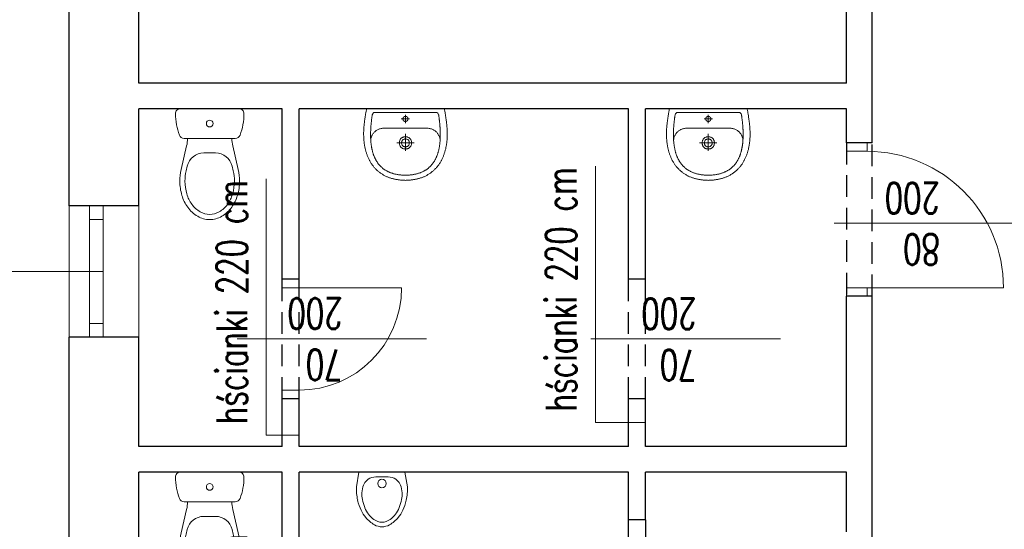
# Model space of a CAD drawing. Header units: millimetres. Extents: x -2948 to 78628, y 64669 to 215420.
# Tile 11 of 256: x 47904 to 48481, y 73534 to 73833. Entities that reach past the tile are written whole.
import ezdxf

# ---------------------------------------------------------------- set-up
doc = ezdxf.new("R2010")
doc.units = ezdxf.units.MM
doc.linetypes.add('HIDDEN', pattern=[9.525, 6.35, -3.175])
for name, color, linetype, lineweight in [('1_OPIS_OKNA', 60, 'Continuous', 13), ('OPIS', 2, 'Continuous', 13), ('POMOC', 1, 'Continuous', 13), ('STOLARKA', 3, 'Continuous', 13), ('WYMIAR', 5, 'Continuous', 13), ('WYPOSAZENIE_SANITARNE', 122, 'Continuous', 5), ('ŚCIANY', 7, 'Continuous', 30)]:
    doc.layers.add(name, color=color, linetype=linetype, lineweight=lineweight)
doc.layers.add('pomocnicza', color=4, linetype='Continuous')
doc.styles.add('style2', font='romans.shx', dxfattribs={"width": 0.7})
doc.dimstyles.new('100', dxfattribs={"dimscale": 80, "dimtxt": 0.2, "dimasz": 0.2, "dimexe": 1.25, "dimexo": 0.625, "dimgap": 0.05, "dimtad": 1, "dimdec": 0, "dimdsep": 46, "dimlunit": 6, "dimtxsty": 'style2', "dimblk1": 'TICK', "dimblk2": 'TICK', "dimsah": 1, "dimcen": 0.2, "dimse1": 1, "dimse2": 1, "dimclrd": 256, "dimclrt": 2, "dimadec": 0, "dimazin": 0, "dimtfac": 1, "dimtdec": 0, "dimtix": 1, "dimtmove": 1, "dimatfit": 0, "dimldrblk": 'DOTSMALL', "dimfxl": 1, "dimtolj": 1, "dimtzin": 0, "dimarcsym": 0})

# ---------------------------------------------------------------- blocks, each defined once
blk = doc.blocks.new('TICK')
at = {"color": 5}
for p, q in [((0, -0.75), (0, 0.75)), ((-1, 0), (1, 0))]:
    blk.add_line(p, q, dxfattribs=at)
at = {"const_width": 0.1}
blk.add_lwpolyline([(-0.354, -0.354), (0.354, 0.354)], dxfattribs=at)
blk = doc.blocks.new('*D685')
at = {"layer": 'Defpoints', "color": 0, "ltscale": 2, "transparency": 16777216}
for p in [(47639.6, 75020.33), (47932.6, 73384.41), (47639.6, 73159.6)]:
    blk.add_point(p, dxfattribs=at)
at = {"layer": 'WYMIAR', "lineweight": -2, "ltscale": 2, "transparency": 16777216}
blk.add_line((47916.6, 73159.6), (47655.6, 73159.6), dxfattribs=at)
at = {"layer": 'WYMIAR', "lineweight": -2, "ltscale": 2, "transparency": 16777216, "xscale": 16, "yscale": 16, "zscale": 16, "rotation": 180}
blk.add_blockref('TICK', (47639.6, 73159.6), dxfattribs=at)
at = {"layer": 'WYMIAR', "lineweight": -2, "ltscale": 2, "transparency": 16777216, "xscale": 16, "yscale": 16, "zscale": 16}
blk.add_blockref('TICK', (47932.6, 73159.6), dxfattribs=at)
at = {"layer": 'WYMIAR', "color": 2, "ltscale": 2, "transparency": 16777216, "insert": (47786.1, 73147.6), "char_height": 16, "attachment_point": 5, "rotation": 180, "style": 'style2'}
blk.add_mtext('\\A1;293', dxfattribs=at)
blk = doc.blocks.new('_DotSmall')
at = {"layer": 'OPIS', "color": 0, "const_width": 0.5}
blk.add_lwpolyline([(-0.0625, 0, 1), (0.0625, 0, 1)], format="xyb", close=True, dxfattribs=at)
blk = doc.blocks.new('A$C48A16FC9')
at = {"layer": 'WYPOSAZENIE_SANITARNE'}
for p, q in [((-13.67, 35.98), (20.52, 35.98)), ((18.4, 18.48), (-11.55, 18.48)), ((-13.28, 0.27), (-10.09, 14.1)), ((20.13, 0.27), (16.94, 14.1)), ((0, 10), (6.85, 10)), ((-10.36, -0.41), (-9.74, 2.25)), ((17.21, -0.41), (16.6, 2.25))]:
    blk.add_line(p, q, dxfattribs=at)
for points in [[(-14.07, -6.52, 0.072039), (-12.86, -14.86, 0.083339), (-9.48, -21.8, 0.106661), (-3.63, -27.12, 0.132138), (3.43, -29.02, 0.132138), (10.48, -27.12, 0.106661), (16.33, -21.8, 0.083339), (19.72, -14.86, 0.072039), (20.93, -6.52, 0.05824), (20.13, 0.27, 0.083339)], [(-13.28, 0.27, 0.05824), (-14.07, -6.52, 0.072039)], [(-10.36, -0.43, 0.05824), (-11.07, -6.52, 0.05824)], [(-11.07, -6.52, 0.072039), (-9.99, -14.01, 0.083339), (-7.04, -20.05, 0.106661), (-2.12, -24.52, 0.132138), (3.43, -26.02, 0.132138), (8.98, -24.52, 0.106661), (13.89, -20.05, 0.083339), (16.84, -14.01, 0.072039), (17.93, -6.52, 0.05824), (17.21, -0.43, 0.05824)]]:
    blk.add_lwpolyline(points, format="xyb", dxfattribs=at)
blk.add_circle((3.43, 27.23), 1.96, dxfattribs=at)
for centre, radius, start, end in [((-13.67, 32.98), 3, 90, 180.53765), ((20.52, 32.98), 3, 359.46235, 90), ((20.33, 33.3), 37, 180.53765, 200.34174), ((-13.48, 33.3), 37, 339.65826, 359.46235), ((-11.55, 21.48), 3, 200.34174, 270), ((-29.57, 18.6), 20, 346.99533, 359.67168), ((36.43, 18.6), 20, 180.32832, 193.00467), ((18.4, 21.48), 3, 270, 339.65826), ((0, 0), 10, 90, 166.99533), ((6.85, 0), 10, 13.00467, 90)]:
    blk.add_arc(centre, radius, start, end, dxfattribs=at)
blk = doc.blocks.new('A$C172927FC')
at = {"layer": 'WYPOSAZENIE_SANITARNE'}
for p, q in [((-8.68, 35.29), (0.05, 33.82)), ((0.05, 33.82), (0.01, 6.84)), ((-8.68, 5.37), (0.02, 6.84))]:
    blk.add_line(p, q, dxfattribs=at)
at = {"layer": 'WYPOSAZENIE_SANITARNE', "extrusion": (0, 0, -1)}
for centre, major_axis, start_param, end_param in [((-9.96, 5.65), (-20.98, 20.98), 0.563092, 0.828839), ((-14.06, 15.1), (-13.72, 13.72), 6.016495, 6.365606), ((-14.38, 15.45), (-13.38, 13.38), 0.083366, 0.348876), ((-13.87, 13.28), (-13.06, 13.06), 0.157604, 0.398026), ((-9.98, 5.67), (-20.97, 20.97), 0.353831, 0.563601), ((-11.05, 6.71), (-18.11, 18.11), 0.393284, 0.589384), ((-12.86, 14.9), (12.19, 12.19), -0.97239, -0.742667), ((-12.8, 18.28), (-9.8, 9.8), 0.834211, 1.17158), ((-10.3, 24.35), (-5.16, 5.16), 1.168328, 1.614808), ((-10.77, 23.88), (5.63, 5.63), 0.040978, 0.620876), ((-23.17, 20.32), (6.29, 6.29), 3.928059, 4.443853), ((-17.18, 18.16), (-8.92, 8.92), 5.87072, 6.153939), ((-18.08, 18.91), (8.09, 8.09), 4.580174, 4.87766), ((-61.62, 20.32), (41.64, 41.64), 0.702899, 0.867788), ((-23.14, 20.37), (6.32, 6.32), 3.408761, 3.922462), ((-22.72, 20.34), (4.71, 4.71), 3.924544, 4.299004), ((-22.72, 20.31), (4.71, 4.71), 3.554869, 3.929329), ((-17.18, 22.49), (8.92, 8.92), 3.27073, 3.553949), ((-6.73, 20.33), (1.77, 1.77), 2.356194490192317, 8.639379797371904), ((-14.05, 25.58), (-13.73, 13.73), 4.629586, 4.978331), ((-18.08, 21.74), (8.09, 8.09), 2.976213, 3.273699), ((-13.87, 27.37), (-13.06, 13.06), 4.314254, 4.554676), ((-10.77, 16.77), (5.63, 5.63), 0.949811, 1.529709), ((-14.38, 25.22), (13.38, 13.38), 2.792384, 3.057777), ((-9.97, 35.03), (-20.99, 20.99), 4.148711, 4.358191), ((-11.05, 33.94), (-18.11, 18.11), 4.122896, 4.318997), ((-9.96, 35.02), (-20.98, 20.98), 3.883456, 4.149114), ((-12.86, 25.75), (12.19, 12.19), 2.313354, 2.543077), ((-12.8, 22.37), (9.8, 9.8), 1.969904, 2.307273), ((-10.3, 16.3), (5.16, 5.16), 1.526676, 1.973155)]:
    blk.add_ellipse(centre, major_axis=major_axis, ratio=1, start_param=start_param, end_param=end_param, dxfattribs=at)
blk = doc.blocks.new('G$C9A463953')
at = {"layer": 'STOLARKA', "ltscale": 2}
blk.add_line((5, -10), (5, -70), dxfattribs=at)
for points in [[(0, 0), (0, -10), (5, -10), (5, 0)], [(65, 0), (65, -10), (70, -10), (70, 0)]]:
    blk.add_lwpolyline(points, close=True, dxfattribs=at)
blk.add_arc((5, -10), 60, 270, 0, dxfattribs=at)
blk = doc.blocks.new('A$C17BC5D8D')
at = {"layer": 'WYPOSAZENIE_SANITARNE'}
blk.add_line((3.81, -7.43), (3.81, -7.43), dxfattribs=at)
for points in [[(-2.19, 13.82), (-2.19, -8.88), (-2.19, -31.68), (-1.76, -31.78), (-1.34, -31.87), (-0.91, -31.96), (-0.47, -32.04), (-0.04, -32.12), (0.4, -32.2), (0.84, -32.27), (1.28, -32.35), (1.73, -32.42), (2.17, -32.48), (2.61, -32.55), (3.06, -32.61), (3.5, -32.67), (3.94, -32.73), (4.39, -32.79), (4.83, -32.85), (5.26, -32.91), (5.7, -32.97), (6.13, -33.02), (6.56, -33.08), (6.98, -33.13), (7.4, -33.17), (7.82, -33.21), (8.24, -33.25), (8.67, -33.28), (9.09, -33.31), (9.51, -33.34), (9.93, -33.37), (10.36, -33.39), (10.78, -33.4), (11.2, -33.42), (11.63, -33.43), (12.05, -33.44), (12.47, -33.44), (12.9, -33.44), (13.32, -33.43), (13.74, -33.43), (14.17, -33.41), (14.59, -33.4), (15.01, -33.38), (15.43, -33.35), (15.86, -33.32), (16.28, -33.29), (16.7, -33.25), (17.12, -33.21), (17.54, -33.16), (17.96, -33.11), (18.37, -33.05), (18.79, -32.99), (19.21, -32.92), (19.62, -32.85), (20.04, -32.77), (20.45, -32.69), (20.87, -32.61), (21.28, -32.51), (21.69, -32.42), (22.1, -32.31), (22.51, -32.21), (22.91, -32.09), (23.32, -31.97), (23.72, -31.85), (24.13, -31.72), (24.53, -31.58), (24.93, -31.44), (25.33, -31.29), (25.72, -31.14), (26.12, -30.98), (26.51, -30.81), (26.9, -30.64), (26.9, -30.64), (27.31, -30.45), (27.7, -30.26), (28.1, -30.06), (28.48, -29.85), (28.86, -29.64), (29.24, -29.42), (29.61, -29.19), (29.97, -28.95), (30.33, -28.71), (30.68, -28.47), (31.02, -28.21), (31.36, -27.95), (31.7, -27.68), (32.03, -27.41), (32.35, -27.13), (32.66, -26.84), (32.97, -26.55), (33.28, -26.24), (33.58, -25.94), (33.87, -25.62), (34.16, -25.3), (34.44, -24.97), (34.72, -24.63), (34.99, -24.29), (35.26, -23.93), (35.52, -23.58), (35.77, -23.21), (36.02, -22.84), (36.27, -22.46), (36.49, -22.1), (36.71, -21.74), (36.92, -21.37), (37.12, -21), (37.31, -20.62), (37.5, -20.23), (37.67, -19.84), (37.84, -19.45), (38, -19.05), (38.15, -18.65), (38.29, -18.25), (38.43, -17.84), (38.56, -17.43), (38.68, -17.01), (38.79, -16.59), (38.9, -16.17), (39, -15.75), (39.1, -15.33), (39.18, -14.9), (39.27, -14.48), (39.34, -14.05), (39.41, -13.62), (39.47, -13.19), (39.53, -12.76), (39.58, -12.33), (39.63, -11.9), (39.67, -11.47), (39.71, -11.05), (39.74, -10.62), (39.77, -10.19), (39.79, -9.77), (39.8, -9.35), (39.82, -8.93), (39.82, -8.93), (39.8, -8.51), (39.79, -8.08), (39.77, -7.66), (39.74, -7.23), (39.71, -6.81), (39.67, -6.38), (39.63, -5.95), (39.58, -5.52), (39.53, -5.09), (39.47, -4.66), (39.41, -4.23), (39.34, -3.8), (39.27, -3.38), (39.18, -2.95), (39.1, -2.52), (39, -2.1), (38.9, -1.68), (38.79, -1.26), (38.68, -0.84), (38.56, -0.43), (38.43, -0.01), (38.29, 0.39), (38.15, 0.8), (38, 1.2), (37.84, 1.6), (37.67, 1.99), (37.5, 2.38), (37.31, 2.77), (37.12, 3.14), (36.92, 3.52), (36.71, 3.89), (36.49, 4.25), (36.27, 4.61), (36.27, 4.61), (36.02, 4.99), (35.77, 5.36), (35.52, 5.72), (35.26, 6.08), (34.99, 6.43), (34.72, 6.78), (34.44, 7.11), (34.16, 7.44), (33.87, 7.77), (33.58, 8.08), (33.28, 8.39), (32.97, 8.69), (32.66, 8.99), (32.35, 9.28), (32.03, 9.56), (31.7, 9.83), (31.36, 10.1), (31.02, 10.36), (30.68, 10.61), (30.33, 10.86), (29.97, 11.1), (29.61, 11.34), (29.24, 11.56), (28.86, 11.78), (28.48, 12), (28.1, 12.2), (27.7, 12.4), (27.31, 12.6), (26.9, 12.78), (26.9, 12.78), (26.51, 12.96), (26.12, 13.12), (25.72, 13.28), (25.33, 13.44), (24.93, 13.59), (24.53, 13.73), (24.13, 13.86), (23.72, 14), (23.32, 14.12), (22.91, 14.24), (22.51, 14.35), (22.1, 14.46), (21.69, 14.56), (21.28, 14.66), (20.87, 14.75), (20.45, 14.84), (20.04, 14.92), (19.62, 15), (19.21, 15.07), (18.79, 15.14), (18.37, 15.2), (17.96, 15.25), (17.54, 15.31), (17.12, 15.35), (16.7, 15.4), (16.28, 15.43), (15.86, 15.47), (15.43, 15.5), (15.01, 15.52), (14.59, 15.54), (14.17, 15.56), (13.74, 15.57), (13.32, 15.58), (12.9, 15.59), (12.47, 15.59), (12.05, 15.58), (11.63, 15.58), (11.2, 15.57), (10.78, 15.55), (10.36, 15.53), (9.93, 15.51), (9.51, 15.49), (9.09, 15.46), (8.67, 15.43), (8.24, 15.4), (7.82, 15.36), (7.4, 15.32), (6.98, 15.27), (6.56, 15.23), (6.56, 15.23), (6.13, 15.17), (5.7, 15.11), (5.26, 15.06), (4.83, 15), (4.39, 14.94), (3.94, 14.88), (3.5, 14.82), (3.06, 14.76), (2.61, 14.69), (2.17, 14.63), (1.73, 14.56), (1.28, 14.49), (0.84, 14.42), (0.4, 14.34), (-0.04, 14.27), (-0.47, 14.18), (-0.91, 14.1), (-1.34, 14.01), (-1.76, 13.92)], [(36.8, -8.93), (36.8, -8.44), (36.78, -7.96), (36.76, -7.49), (36.73, -7.02), (36.7, -6.57), (36.66, -6.12), (36.61, -5.67), (36.56, -5.24), (36.5, -4.81), (36.44, -4.38), (36.37, -3.97), (36.29, -3.56), (36.21, -3.16), (36.12, -2.76), (36.02, -2.38), (35.92, -1.99), (35.81, -1.62), (35.7, -1.25), (35.59, -0.89), (35.46, -0.53), (35.33, -0.19), (35.2, 0.16), (35.06, 0.49), (34.92, 0.82), (34.77, 1.15), (34.61, 1.47), (34.45, 1.78), (34.29, 2.08), (34.12, 2.38), (33.95, 2.68), (33.77, 2.96), (33.58, 3.25), (33.4, 3.52), (33.2, 3.79), (33.01, 4.06), (32.8, 4.32), (32.6, 4.57), (32.39, 4.82), (32.17, 5.06), (31.95, 5.3), (31.73, 5.53), (31.5, 5.75), (31.27, 5.98), (31.04, 6.19), (30.8, 6.4), (30.56, 6.61), (30.31, 6.81), (30.06, 7), (29.81, 7.19), (29.55, 7.38), (29.29, 7.56), (29.02, 7.74), (28.76, 7.91), (28.49, 8.07), (28.21, 8.24), (27.93, 8.39), (27.65, 8.54), (27.37, 8.69), (27.09, 8.84), (26.8, 8.98), (26.5, 9.11), (26.21, 9.24), (25.91, 9.37), (25.61, 9.49), (25.31, 9.61), (25.01, 9.72), (24.7, 9.83), (24.39, 9.94), (24.08, 10.04), (23.76, 10.14), (23.45, 10.23), (23.13, 10.32), (22.81, 10.41), (22.48, 10.49), (22.16, 10.57), (21.83, 10.64), (21.5, 10.72), (21.17, 10.78), (20.84, 10.85), (20.51, 10.91), (20.18, 10.97), (19.84, 11.02), (19.5, 11.08), (19.16, 11.12), (18.82, 11.17), (18.48, 11.21), (18.14, 11.25), (17.8, 11.29), (17.45, 11.32), (17.11, 11.35), (16.76, 11.38), (16.41, 11.4), (16.06, 11.43), (15.72, 11.45), (15.37, 11.46), (15.02, 11.48), (14.67, 11.49), (14.32, 11.5), (13.97, 11.51), (13.61, 11.51), (13.26, 11.51), (12.91, 11.51), (12.56, 11.51), (12.21, 11.51), (11.86, 11.5), (11.5, 11.49), (11.15, 11.48), (10.8, 11.47), (10.45, 11.45), (10.1, 11.44), (9.75, 11.42), (9.4, 11.4), (9.05, 11.38), (8.7, 11.36), (8.36, 11.33), (8.01, 11.31), (7.66, 11.28), (7.32, 11.25), (6.97, 11.22), (6.63, 11.19), (6.29, 11.15), (5.95, 11.12), (5.61, 11.08), (5.27, 11.05), (4.93, 11.01), (4.6, 10.97), (4.26, 10.93), (3.93, 10.89), (3.6, 10.85), (3.27, 10.8), (2.94, 10.76), (2.61, 10.72), (2.29, 10.67), (1.97, 10.63), (1.65, 10.58), (1.33, 10.53), (1.33, 10.53), (0.77, 10.3), (0.38, 9.98), (0.13, 9.53), (0.01, 8.93), (-0.01, -8.93), (0.01, -26.78), (0.13, -27.38), (0.38, -27.83), (0.77, -28.16), (1.33, -28.39), (1.65, -28.43), (1.97, -28.48), (2.29, -28.52), (2.61, -28.57), (2.94, -28.61), (3.27, -28.66), (3.6, -28.7), (3.93, -28.74), (4.26, -28.78), (4.6, -28.82), (4.93, -28.86), (5.27, -28.9), (5.61, -28.93), (5.95, -28.97), (6.29, -29.01), (6.63, -29.04), (6.97, -29.07), (7.32, -29.1), (7.66, -29.13), (8.01, -29.16), (8.36, -29.18), (8.7, -29.21), (9.05, -29.23), (9.4, -29.25), (9.75, -29.27), (10.1, -29.29), (10.45, -29.31), (10.8, -29.32), (11.15, -29.33), (11.5, -29.34), (11.86, -29.35), (12.21, -29.36), (12.56, -29.36), (12.91, -29.37), (13.26, -29.37), (13.61, -29.36), (13.97, -29.36), (14.32, -29.35), (14.67, -29.34), (15.02, -29.33), (15.37, -29.32), (15.72, -29.3), (16.06, -29.28), (16.41, -29.26), (16.76, -29.23), (17.11, -29.2), (17.45, -29.17), (17.8, -29.14), (18.14, -29.1), (18.48, -29.07), (18.82, -29.02), (19.16, -28.98), (19.5, -28.93), (19.84, -28.88), (20.18, -28.82), (20.51, -28.76), (20.84, -28.7), (21.17, -28.64), (21.5, -28.57), (21.83, -28.5), (22.16, -28.42), (22.48, -28.34), (22.81, -28.26), (23.13, -28.17), (23.45, -28.08), (23.76, -27.99), (24.08, -27.89), (24.39, -27.79), (24.7, -27.68), (25.01, -27.57), (25.31, -27.46), (25.61, -27.34), (25.91, -27.22), (26.21, -27.09), (26.5, -26.96), (26.8, -26.83), (27.09, -26.69), (27.37, -26.55), (27.65, -26.4), (27.93, -26.25), (28.21, -26.09), (28.49, -25.93), (28.76, -25.76), (29.02, -25.59), (29.29, -25.41), (29.55, -25.23), (29.81, -25.05), (30.06, -24.86), (30.31, -24.66), (30.56, -24.46), (30.8, -24.26), (31.04, -24.04), (31.27, -23.83), (31.5, -23.61), (31.73, -23.38), (31.95, -23.15), (32.17, -22.91), (32.39, -22.67), (32.6, -22.42), (32.8, -22.17), (33.01, -21.91), (33.2, -21.64), (33.4, -21.37), (33.58, -21.1), (33.77, -20.82), (33.95, -20.53), (34.12, -20.24), (34.29, -19.94), (34.45, -19.63), (34.61, -19.32), (34.77, -19), (34.92, -18.68), (35.06, -18.35), (35.2, -18.01), (35.33, -17.67), (35.46, -17.32), (35.59, -16.96), (35.7, -16.6), (35.81, -16.23), (35.92, -15.86), (36.02, -15.48), (36.12, -15.09), (36.21, -14.69), (36.29, -14.29), (36.37, -13.88), (36.44, -13.47), (36.5, -13.05), (36.56, -12.62), (36.61, -12.18), (36.66, -11.74), (36.7, -11.29), (36.73, -10.83), (36.76, -10.36), (36.78, -9.89), (36.8, -9.41), (36.8, -8.93)], [(17.86, -5.33), (18.22, -5.34), (18.57, -5.38), (18.89, -5.45), (19.19, -5.54), (19.47, -5.65), (19.74, -5.79), (19.99, -5.94), (20.21, -6.11), (20.42, -6.3), (20.61, -6.5), (20.78, -6.72), (20.93, -6.95), (21.06, -7.19), (21.18, -7.44), (21.27, -7.7), (21.35, -7.97), (21.41, -8.24), (21.44, -8.51), (21.46, -8.79), (21.46, -9.07), (21.44, -9.34), (21.41, -9.62), (21.35, -9.89), (21.27, -10.15), (21.18, -10.41), (21.06, -10.66), (20.93, -10.9), (20.78, -11.13), (20.61, -11.35), (20.42, -11.55), (20.21, -11.74), (19.98, -11.91), (19.74, -12.07), (19.47, -12.2), (19.19, -12.31), (18.89, -12.41), (18.56, -12.47), (18.22, -12.51), (17.86, -12.53), (17.5, -12.51), (17.16, -12.47), (16.84, -12.41), (16.54, -12.31), (16.25, -12.2), (15.99, -12.07), (15.74, -11.91), (15.52, -11.74), (15.31, -11.55), (15.12, -11.35), (14.95, -11.13), (14.8, -10.9), (14.66, -10.66), (14.55, -10.41), (14.46, -10.15), (14.38, -9.88), (14.32, -9.61), (14.28, -9.34), (14.27, -9.06), (14.27, -8.79), (14.28, -8.51), (14.32, -8.24), (14.38, -7.97), (14.46, -7.7), (14.55, -7.44), (14.66, -7.19), (14.8, -6.95), (14.95, -6.72), (15.12, -6.5), (15.31, -6.3), (15.52, -6.11), (15.74, -5.94), (15.99, -5.79), (16.25, -5.65), (16.54, -5.54), (16.84, -5.45), (17.16, -5.38), (17.5, -5.34), (17.86, -5.33)], [(3.81, -7.43), (3.79, -7.43), (3.77, -7.43), (3.75, -7.43), (3.73, -7.43), (3.71, -7.43), (3.69, -7.43), (3.67, -7.43), (3.64, -7.44), (3.62, -7.44), (3.6, -7.44), (3.58, -7.44), (3.56, -7.45), (3.54, -7.45), (3.52, -7.46), (3.5, -7.46), (3.48, -7.46), (3.46, -7.47), (3.44, -7.47), (3.42, -7.48), (3.39, -7.49), (3.37, -7.49), (3.35, -7.5), (3.33, -7.5), (3.31, -7.51), (3.29, -7.52), (3.27, -7.53), (3.25, -7.53), (3.23, -7.54), (3.22, -7.55), (3.2, -7.56), (3.18, -7.57), (3.16, -7.58), (3.14, -7.59), (3.12, -7.6), (3.1, -7.61), (3.08, -7.62), (3.06, -7.63), (3.05, -7.64), (3.03, -7.65), (3.01, -7.66), (2.99, -7.67), (2.97, -7.68), (2.96, -7.69), (2.94, -7.71), (2.92, -7.72), (2.9, -7.73), (2.89, -7.75), (2.87, -7.76), (2.85, -7.77), (2.84, -7.79), (2.82, -7.8), (2.81, -7.81), (2.79, -7.83), (2.78, -7.84), (2.76, -7.86), (2.75, -7.87), (2.73, -7.89), (2.72, -7.9), (2.7, -7.92), (2.69, -7.93), (2.67, -7.95), (2.66, -7.97), (2.65, -7.98), (2.63, -8), (2.62, -8.02), (2.61, -8.03), (2.59, -8.05), (2.58, -8.07), (2.57, -8.08), (2.56, -8.1), (2.55, -8.12), (2.54, -8.14), (2.52, -8.16), (2.51, -8.17), (2.5, -8.19), (2.49, -8.21), (2.48, -8.23), (2.47, -8.25), (2.46, -8.27), (2.45, -8.29), (2.45, -8.31), (2.44, -8.33), (2.43, -8.35), (2.42, -8.37), (2.41, -8.39), (2.41, -8.41), (2.4, -8.43), (2.39, -8.45), (2.38, -8.47), (2.38, -8.49), (2.37, -8.51), (2.37, -8.53), (2.36, -8.55), (2.36, -8.57), (2.35, -8.59), (2.35, -8.61), (2.34, -8.63), (2.34, -8.65), (2.33, -8.67), (2.33, -8.69), (2.33, -8.71), (2.32, -8.73), (2.32, -8.76), (2.32, -8.78), (2.32, -8.8), (2.32, -8.82), (2.31, -8.84), (2.31, -8.86), (2.31, -8.88), (2.31, -8.9), (2.31, -8.92), (2.31, -8.95), (2.31, -8.97), (2.31, -8.99), (2.31, -9.01), (2.32, -9.03), (2.32, -9.05), (2.32, -9.07), (2.32, -9.09), (2.32, -9.12), (2.33, -9.14), (2.33, -9.16), (2.33, -9.18), (2.34, -9.2), (2.34, -9.22), (2.35, -9.24), (2.35, -9.26), (2.35, -9.28), (2.36, -9.3), (2.37, -9.32), (2.37, -9.34), (2.38, -9.36), (2.38, -9.38), (2.39, -9.4), (2.4, -9.42), (2.4, -9.44), (2.41, -9.46), (2.42, -9.48), (2.43, -9.5), (2.44, -9.52), (2.44, -9.54), (2.45, -9.56), (2.46, -9.58), (2.47, -9.6), (2.48, -9.62), (2.49, -9.64), (2.5, -9.66), (2.51, -9.67), (2.52, -9.69), (2.53, -9.71), (2.54, -9.73), (2.56, -9.75), (2.57, -9.77), (2.58, -9.78), (2.59, -9.8), (2.6, -9.82), (2.62, -9.83), (2.63, -9.85), (2.64, -9.87), (2.66, -9.88), (2.67, -9.9), (2.68, -9.92), (2.7, -9.93), (2.71, -9.95), (2.73, -9.96), (2.74, -9.98), (2.76, -9.99), (2.77, -10.01), (2.79, -10.02), (2.8, -10.04), (2.82, -10.05), (2.84, -10.07), (2.85, -10.08), (2.87, -10.09), (2.88, -10.11), (2.9, -10.12), (2.92, -10.13), (2.94, -10.14), (2.95, -10.16), (2.97, -10.17), (2.99, -10.18), (3.01, -10.19), (3.02, -10.2), (3.04, -10.21), (3.06, -10.22), (3.08, -10.24), (3.1, -10.25), (3.12, -10.26), (3.13, -10.27), (3.15, -10.27), (3.17, -10.28), (3.19, -10.29), (3.21, -10.3), (3.23, -10.31), (3.25, -10.32), (3.27, -10.33), (3.29, -10.33), (3.31, -10.34), (3.33, -10.35), (3.35, -10.35), (3.37, -10.36), (3.39, -10.37), (3.41, -10.37), (3.43, -10.38), (3.45, -10.38), (3.47, -10.39), (3.49, -10.39), (3.51, -10.4), (3.54, -10.4), (3.56, -10.4), (3.58, -10.41), (3.6, -10.41), (3.62, -10.41), (3.64, -10.42), (3.66, -10.42), (3.68, -10.42), (3.7, -10.42), (3.73, -10.42), (3.75, -10.43), (3.77, -10.43), (3.79, -10.43), (3.81, -10.43), (3.83, -10.43), (3.85, -10.43), (3.87, -10.43), (3.9, -10.42), (3.92, -10.42), (3.94, -10.42), (3.96, -10.42), (3.98, -10.42), (4, -10.41), (4.02, -10.41), (4.04, -10.41), (4.06, -10.41), (4.08, -10.4), (4.11, -10.4), (4.13, -10.39), (4.15, -10.39), (4.17, -10.38), (4.19, -10.38), (4.21, -10.37), (4.23, -10.37), (4.25, -10.36), (4.27, -10.36), (4.29, -10.35), (4.31, -10.34), (4.33, -10.33), (4.35, -10.33), (4.37, -10.32), (4.39, -10.31), (4.41, -10.3), (4.43, -10.29), (4.45, -10.29), (4.47, -10.28), (4.49, -10.27), (4.5, -10.26), (4.52, -10.25), (4.54, -10.24), (4.56, -10.23), (4.58, -10.22), (4.6, -10.2), (4.61, -10.19), (4.63, -10.18), (4.65, -10.17), (4.67, -10.16), (4.69, -10.15), (4.7, -10.13), (4.72, -10.12), (4.74, -10.11), (4.75, -10.09), (4.77, -10.08), (4.79, -10.07), (4.8, -10.05), (4.82, -10.04), (4.83, -10.03), (4.85, -10.01), (4.86, -10), (4.88, -9.98), (4.89, -9.97), (4.91, -9.95), (4.92, -9.93), (4.94, -9.92), (4.95, -9.9), (4.96, -9.89), (4.98, -9.87), (4.99, -9.85), (5, -9.84), (5.02, -9.82), (5.03, -9.8), (5.04, -9.79), (5.05, -9.77), (5.07, -9.75), (5.08, -9.73), (5.09, -9.71), (5.1, -9.7), (5.11, -9.68), (5.12, -9.66), (5.13, -9.64), (5.14, -9.62), (5.15, -9.6), (5.16, -9.58), (5.17, -9.57), (5.18, -9.55), (5.19, -9.53), (5.2, -9.51), (5.2, -9.49), (5.21, -9.47), (5.22, -9.45), (5.23, -9.43), (5.23, -9.41), (5.24, -9.39), (5.25, -9.37), (5.25, -9.35), (5.26, -9.33), (5.26, -9.31), (5.27, -9.29), (5.27, -9.27), (5.28, -9.24), (5.28, -9.22), (5.29, -9.2), (5.29, -9.18), (5.29, -9.16), (5.3, -9.14), (5.3, -9.12), (5.3, -9.1), (5.3, -9.08), (5.31, -9.06), (5.31, -9.03), (5.31, -9.01), (5.31, -8.99), (5.31, -8.97), (5.31, -8.95), (5.31, -8.93), (5.31, -8.91), (5.31, -8.89), (5.31, -8.86), (5.31, -8.84), (5.31, -8.82), (5.31, -8.8), (5.31, -8.78), (5.3, -8.76), (5.3, -8.74), (5.3, -8.72), (5.29, -8.7), (5.29, -8.67), (5.29, -8.65), (5.28, -8.63), (5.28, -8.61), (5.27, -8.59), (5.27, -8.57), (5.26, -8.55), (5.26, -8.53), (5.25, -8.51), (5.25, -8.49), (5.24, -8.47), (5.23, -8.45), (5.23, -8.43), (5.22, -8.41), (5.21, -8.39), (5.2, -8.37), (5.2, -8.35), (5.19, -8.33), (5.18, -8.31), (5.17, -8.29), (5.16, -8.27), (5.15, -8.25), (5.14, -8.23), (5.13, -8.22), (5.12, -8.2), (5.11, -8.18), (5.1, -8.16), (5.09, -8.14), (5.08, -8.12), (5.07, -8.11), (5.06, -8.09), (5.04, -8.07), (5.03, -8.05), (5.02, -8.04), (5.01, -8.02), (4.99, -8), (4.98, -7.99), (4.97, -7.97), (4.95, -7.95), (4.94, -7.94), (4.93, -7.92), (4.91, -7.91), (4.9, -7.89), (4.88, -7.87), (4.87, -7.86), (4.85, -7.84), (4.84, -7.83), (4.82, -7.82), (4.8, -7.8), (4.79, -7.79), (4.77, -7.77), (4.76, -7.76), (4.74, -7.75), (4.72, -7.73), (4.71, -7.72), (4.69, -7.71), (4.67, -7.7), (4.65, -7.68), (4.64, -7.67), (4.62, -7.66), (4.6, -7.65), (4.58, -7.64), (4.56, -7.63), (4.55, -7.62), (4.53, -7.61), (4.51, -7.6), (4.49, -7.59), (4.47, -7.58), (4.45, -7.57), (4.43, -7.56), (4.41, -7.55), (4.39, -7.54), (4.37, -7.54), (4.35, -7.53), (4.33, -7.52), (4.31, -7.51), (4.29, -7.51), (4.27, -7.5), (4.25, -7.49), (4.23, -7.49), (4.21, -7.48), (4.19, -7.48), (4.17, -7.47), (4.15, -7.47), (4.13, -7.46), (4.11, -7.46), (4.09, -7.45), (4.07, -7.45), (4.05, -7.44), (4.03, -7.44), (4, -7.44), (3.98, -7.44), (3.96, -7.43), (3.94, -7.43), (3.92, -7.43), (3.9, -7.43), (3.88, -7.43), (3.86, -7.43), (3.84, -7.43), (3.81, -7.43)], [(17.86, -6.63), (18.23, -6.65), (18.57, -6.72), (18.87, -6.82), (19.14, -6.97), (19.38, -7.14), (19.59, -7.35), (19.77, -7.57), (19.91, -7.82), (20.02, -8.08), (20.1, -8.36), (20.15, -8.64), (20.16, -8.93), (20.15, -9.21), (20.1, -9.5), (20.02, -9.77), (19.91, -10.03), (19.76, -10.28), (19.59, -10.51), (19.38, -10.71), (19.14, -10.89), (18.87, -11.03), (18.57, -11.14), (18.23, -11.2), (17.86, -11.23), (17.5, -11.2), (17.16, -11.14), (16.86, -11.03), (16.59, -10.89), (16.35, -10.71), (16.14, -10.51), (15.96, -10.28), (15.82, -10.03), (15.71, -9.77), (15.63, -9.5), (15.58, -9.21), (15.56, -8.93), (15.58, -8.64), (15.63, -8.36), (15.71, -8.08), (15.82, -7.82), (15.96, -7.57), (16.14, -7.35), (16.35, -7.14), (16.59, -6.97), (16.86, -6.82), (17.16, -6.72), (17.5, -6.65), (17.86, -6.63)]]:
    blk.add_lwpolyline(points, close=True, dxfattribs=at)
for points in [[(16.87, 11.37), (16.57, 11.39), (16.26, 11.39), (15.94, 11.38), (15.62, 11.34), (15.28, 11.28), (14.95, 11.2), (14.61, 11.1), (14.27, 10.99), (13.93, 10.85), (13.6, 10.7), (13.26, 10.52), (12.93, 10.33), (12.61, 10.12), (12.29, 9.89), (11.98, 9.65), (11.68, 9.38), (11.4, 9.1), (11.12, 8.81), (10.86, 8.49), (10.62, 8.16), (10.39, 7.81), (10.18, 7.45), (9.99, 7.07), (9.82, 6.67), (9.67, 6.26), (9.54, 5.83), (9.45, 5.39), (9.37, 4.93), (9.33, 4.46), (9.31, 3.97)], [(9.31, 3.97), (9.31, -8.93), (9.31, -21.83)], [(17.89, -3.84), (17.89, -14.02)], [(6.34, -8.93), (1.5, -8.93)], [(3.81, -11.36), (3.81, -6.49)], [(22.54, -8.93), (12.53, -8.93)], [(9.31, -21.83), (9.33, -22.31), (9.37, -22.78), (9.45, -23.24), (9.54, -23.68), (9.67, -24.11), (9.82, -24.52), (9.99, -24.92), (10.18, -25.3), (10.39, -25.66), (10.62, -26.01), (10.86, -26.34), (11.12, -26.66), (11.4, -26.96), (11.68, -27.24), (11.98, -27.5), (12.29, -27.75), (12.61, -27.97), (12.93, -28.18), (13.26, -28.38), (13.6, -28.55), (13.93, -28.7), (14.27, -28.84), (14.61, -28.96), (14.95, -29.05), (15.28, -29.13), (15.62, -29.19), (15.94, -29.23), (16.26, -29.25), (16.57, -29.24), (16.87, -29.22)]]:
    blk.add_lwpolyline(points, dxfattribs=at)
blk = doc.blocks.new('G$C88593572')
at = {"layer": 'STOLARKA', "ltscale": 2}
blk.add_line((-85, 22), (-85, 102), dxfattribs=at)
for points in [[(-90, 10), (-90, 22), (-85, 22), (-85, 10)], [(-5, 10), (-5, 22), (0, 22), (0, 10)]]:
    blk.add_lwpolyline(points, close=True, dxfattribs=at)
blk.add_arc((-85, 22), 80, 0, 90, dxfattribs=at)
blk = doc.blocks.new('*D963')
at = {"layer": 'Defpoints', "color": 0, "ltscale": 2, "transparency": 16777216}
for p in [(47639.6, 75020.33), (47932.6, 73384.41), (47639.6, 73159.6)]:
    blk.add_point(p, dxfattribs=at)
at = {"layer": 'WYMIAR', "lineweight": -2, "ltscale": 2, "transparency": 16777216}
blk.add_line((47916.6, 73159.6), (47655.6, 73159.6), dxfattribs=at)
at = {"layer": 'WYMIAR', "lineweight": -2, "ltscale": 2, "transparency": 16777216, "xscale": 16, "yscale": 16, "zscale": 16, "rotation": 180}
blk.add_blockref('TICK', (47639.6, 73159.6), dxfattribs=at)
at = {"layer": 'WYMIAR', "lineweight": -2, "ltscale": 2, "transparency": 16777216, "xscale": 16, "yscale": 16, "zscale": 16}
blk.add_blockref('TICK', (47932.6, 73159.6), dxfattribs=at)
at = {"layer": 'WYMIAR', "color": 2, "ltscale": 2, "transparency": 16777216, "insert": (47786.1, 73147.6), "char_height": 16, "attachment_point": 5, "rotation": 180, "style": 'style2'}
blk.add_mtext('\\A1;293', dxfattribs=at)
blk = doc.blocks.new('*D966')
at = {"layer": 'Defpoints', "color": 0, "ltscale": 2, "transparency": 16777216}
for p in [(47639.6, 74977.21), (47932.6, 73341.28), (47639.6, 73116.48)]:
    blk.add_point(p, dxfattribs=at)
at = {"layer": 'WYMIAR', "lineweight": -2, "ltscale": 2, "transparency": 16777216}
blk.add_line((47916.6, 73116.48), (47655.6, 73116.48), dxfattribs=at)
at = {"layer": 'WYMIAR', "lineweight": -2, "ltscale": 2, "transparency": 16777216, "xscale": 16, "yscale": 16, "zscale": 16, "rotation": 180}
blk.add_blockref('TICK', (47639.6, 73116.48), dxfattribs=at)
at = {"layer": 'WYMIAR', "lineweight": -2, "ltscale": 2, "transparency": 16777216, "xscale": 16, "yscale": 16, "zscale": 16}
blk.add_blockref('TICK', (47932.6, 73116.48), dxfattribs=at)
at = {"layer": 'WYMIAR', "color": 2, "ltscale": 2, "transparency": 16777216, "insert": (47786.1, 73104.48), "char_height": 16, "attachment_point": 5, "rotation": 180, "style": 'style2'}
blk.add_mtext('\\A1;293', dxfattribs=at)
blk = doc.blocks.new('*D967')
at = {"layer": 'Defpoints', "color": 0, "ltscale": 2, "transparency": 16777216}
for p in [(47639.43, 75005.84), (48882.6, 73347.84), (47639.43, 73076.98)]:
    blk.add_point(p, dxfattribs=at)
at = {"layer": 'WYMIAR', "lineweight": -2, "ltscale": 2, "transparency": 16777216}
blk.add_line((48866.6, 73076.98), (47655.43, 73076.98), dxfattribs=at)
at = {"layer": 'WYMIAR', "lineweight": -2, "ltscale": 2, "transparency": 16777216, "xscale": 16, "yscale": 16, "zscale": 16, "rotation": 180}
blk.add_blockref('TICK', (47639.43, 73076.98), dxfattribs=at)
at = {"layer": 'WYMIAR', "lineweight": -2, "ltscale": 2, "transparency": 16777216, "xscale": 16, "yscale": 16, "zscale": 16}
blk.add_blockref('TICK', (48882.6, 73076.98), dxfattribs=at)
at = {"layer": 'WYMIAR', "color": 2, "ltscale": 2, "transparency": 16777216, "insert": (48261.01, 73064.98), "char_height": 16, "attachment_point": 5, "rotation": 180, "style": 'style2'}
blk.add_mtext('\\A1;1\xa0243', dxfattribs=at)
blk = doc.blocks.new('*D1043')
at = {"layer": 'Defpoints', "color": 0, "ltscale": 2, "transparency": 16777216}
for p in [(46942.39, 73567.51), (47973.6, 73567.51), (47973.6, 73372.51)]:
    blk.add_point(p, dxfattribs=at)
at = {"layer": 'WYMIAR', "lineweight": -2, "ltscale": 2, "transparency": 16777216}
blk.add_line((46942.39, 73388.51), (46942.39, 73551.51), dxfattribs=at)
at = {"layer": 'WYMIAR', "lineweight": -2, "ltscale": 2, "transparency": 16777216, "xscale": 16, "yscale": 16, "zscale": 16}
for p, rotation in [((46942.39, 73567.51), 90), ((46942.39, 73372.51), 270)]:
    blk.add_blockref('TICK', p, dxfattribs=dict(at, rotation=rotation))
at = {"layer": 'WYMIAR', "color": 2, "ltscale": 2, "transparency": 16777216, "insert": (46930.39, 73470.01), "char_height": 16, "attachment_point": 5, "rotation": 90, "style": 'style2'}
blk.add_mtext('\\A1;195', dxfattribs=at)
blk = doc.blocks.new('*D1044')
at = {"layer": 'Defpoints', "color": 0, "ltscale": 2, "transparency": 16777216}
for p in [(46942.39, 73582.51), (47973.6, 73582.51), (47973.6, 73567.51)]:
    blk.add_point(p, dxfattribs=at)
at = {"layer": 'WYMIAR', "lineweight": -2, "ltscale": 2, "transparency": 16777216}
for p, q in [((46942.39, 73598.51), (46942.39, 73614.51)), ((46942.39, 73567.51), (46942.39, 73582.51)), ((46942.39, 73551.51), (46942.39, 73535.51))]:
    blk.add_line(p, q, dxfattribs=at)
at = {"layer": 'WYMIAR', "lineweight": -2, "ltscale": 2, "transparency": 16777216, "xscale": 16, "yscale": 16, "zscale": 16}
for p, rotation in [((46942.39, 73582.51), 270), ((46942.39, 73567.51), 90)]:
    blk.add_blockref('TICK', p, dxfattribs=dict(at, rotation=rotation))
at = {"layer": 'WYMIAR', "color": 2, "ltscale": 2, "transparency": 16777216, "insert": (46930.39, 73575.01), "char_height": 16, "attachment_point": 5, "rotation": 90, "style": 'style2'}
blk.add_mtext('\\A1;15', dxfattribs=at)
blk = doc.blocks.new('*D1045')
at = {"layer": 'Defpoints', "color": 0, "ltscale": 2, "transparency": 16777216}
for p in [(46942.39, 73780.51), (47973.6, 73780.51), (47973.6, 73582.51)]:
    blk.add_point(p, dxfattribs=at)
at = {"layer": 'WYMIAR', "lineweight": -2, "ltscale": 2, "transparency": 16777216}
blk.add_line((46942.39, 73598.51), (46942.39, 73764.51), dxfattribs=at)
at = {"layer": 'WYMIAR', "lineweight": -2, "ltscale": 2, "transparency": 16777216, "xscale": 16, "yscale": 16, "zscale": 16}
for p, rotation in [((46942.39, 73780.51), 90), ((46942.39, 73582.51), 270)]:
    blk.add_blockref('TICK', p, dxfattribs=dict(at, rotation=rotation))
at = {"layer": 'WYMIAR', "color": 2, "ltscale": 2, "transparency": 16777216, "insert": (46930.39, 73681.51), "char_height": 16, "attachment_point": 5, "rotation": 90, "style": 'style2'}
blk.add_mtext('\\A1;198', dxfattribs=at)
blk = doc.blocks.new('*D1046')
at = {"layer": 'Defpoints', "color": 0, "ltscale": 2, "transparency": 16777216}
for p in [(46942.39, 73795.51), (47973.6, 73795.51), (47973.6, 73780.51)]:
    blk.add_point(p, dxfattribs=at)
at = {"layer": 'WYMIAR', "lineweight": -2, "ltscale": 2, "transparency": 16777216}
for p, q in [((46942.39, 73811.51), (46942.39, 73827.51)), ((46942.39, 73780.51), (46942.39, 73795.51)), ((46942.39, 73764.51), (46942.39, 73748.51))]:
    blk.add_line(p, q, dxfattribs=at)
at = {"layer": 'WYMIAR', "lineweight": -2, "ltscale": 2, "transparency": 16777216, "xscale": 16, "yscale": 16, "zscale": 16}
for p, rotation in [((46942.39, 73795.51), 270), ((46942.39, 73780.51), 90)]:
    blk.add_blockref('TICK', p, dxfattribs=dict(at, rotation=rotation))
at = {"layer": 'WYMIAR', "color": 2, "ltscale": 2, "transparency": 16777216, "insert": (46930.39, 73788.01), "char_height": 16, "attachment_point": 5, "rotation": 90, "style": 'style2'}
blk.add_mtext('\\A1;15', dxfattribs=at)
blk = doc.blocks.new('*D1047')
at = {"layer": 'Defpoints', "color": 0, "ltscale": 2, "transparency": 16777216}
for p in [(46942.39, 73975.51), (47973.6, 73975.51), (47973.6, 73795.51)]:
    blk.add_point(p, dxfattribs=at)
at = {"layer": 'WYMIAR', "lineweight": -2, "ltscale": 2, "transparency": 16777216}
blk.add_line((46942.39, 73811.51), (46942.39, 73959.51), dxfattribs=at)
at = {"layer": 'WYMIAR', "lineweight": -2, "ltscale": 2, "transparency": 16777216, "xscale": 16, "yscale": 16, "zscale": 16}
for p, rotation in [((46942.39, 73975.51), 90), ((46942.39, 73795.51), 270)]:
    blk.add_blockref('TICK', p, dxfattribs=dict(at, rotation=rotation))
at = {"layer": 'WYMIAR', "color": 2, "ltscale": 2, "transparency": 16777216, "insert": (46930.39, 73885.51), "char_height": 16, "attachment_point": 5, "rotation": 90, "style": 'style2'}
blk.add_mtext('\\A1;180', dxfattribs=at)
blk = doc.blocks.new('*D1088')
at = {"layer": 'Defpoints', "color": 0, "ltscale": 2, "transparency": 16777216}
for p in [(47665.6, 75060.19), (47932.6, 75034.19), (47665.6, 73204.73)]:
    blk.add_point(p, dxfattribs=at)
at = {"layer": 'WYMIAR', "lineweight": -2, "ltscale": 2, "transparency": 16777216}
blk.add_line((47916.6, 73204.73), (47681.6, 73204.73), dxfattribs=at)
at = {"layer": 'WYMIAR', "lineweight": -2, "ltscale": 2, "transparency": 16777216, "xscale": 16, "yscale": 16, "zscale": 16, "rotation": 180}
blk.add_blockref('TICK', (47665.6, 73204.73), dxfattribs=at)
at = {"layer": 'WYMIAR', "lineweight": -2, "ltscale": 2, "transparency": 16777216, "xscale": 16, "yscale": 16, "zscale": 16}
blk.add_blockref('TICK', (47932.6, 73204.73), dxfattribs=at)
at = {"layer": 'WYMIAR', "color": 2, "ltscale": 2, "transparency": 16777216, "insert": (47799.1, 73192.73), "char_height": 16, "attachment_point": 5, "rotation": 180, "style": 'style2'}
blk.add_mtext('\\A1;267', dxfattribs=at)

msp = doc.modelspace()

# ---------------------------------------------------------------- linework, layer by layer
at = {"layer": '1_OPIS_OKNA'}
msp.add_line((47952.6, 73685.01), (47811.04, 73685.01), dxfattribs=at)
at = {"layer": 'POMOC'}
for p, q in [((47932.6, 73646.51), (47932.6, 73723.51)), ((47973.6, 73723.51), (47973.6, 73646.51)), ((48492.45, 73713.3), (48381.36, 73713.3)), ((48142.21, 73645.68), (48031.12, 73645.68)), ((48349.75, 73645.51), (48238.66, 73645.51))]:
    msp.add_line(p, q, dxfattribs=at)
at = {"layer": 'pomocnicza', "linetype": 'HIDDEN', "ltscale": 2}
for p, q in [((48388.6, 73760.51), (48388.6, 73670.51)), ((48403.6, 73670.51), (48403.6, 73760.51)), ((48057.6, 73610.51), (48057.6, 73680.51)), ((48067.6, 73610.51), (48067.6, 73680.51)), ((48260.6, 73610.51), (48260.6, 73680.51)), ((48270.6, 73610.51), (48270.6, 73680.51)), ((48260.6, 73469.51), (48260.6, 73539.51)), ((48270.6, 73539.51), (48270.6, 73469.51))]:
    msp.add_line(p, q, dxfattribs=at)
at = {"layer": 'STOLARKA', "ltscale": 2}
for p, q in [((48241.27, 73596.51), (48241.27, 73746.79)), ((48048.27, 73589.05), (48048.27, 73739.33)), ((48241.27, 73596.51), (48270.6, 73596.51)), ((48048.27, 73589.05), (48067.6, 73589.05))]:
    msp.add_line(p, q, dxfattribs=at)
at = {"layer": 'STOLARKA'}
for p, q in [((47944.6, 73646.51), (47944.6, 73723.51)), ((47952.6, 73646.51), (47952.6, 73723.51)), ((47944.6, 73715.51), (47952.6, 73715.51)), ((47944.6, 73654.51), (47952.6, 73654.51))]:
    msp.add_line(p, q, dxfattribs=at)
at = {"layer": 'ŚCIANY', "ltscale": 2}
for p, q in [((47932.6, 73723.51), (47932.6, 73929.88)), ((48388.6, 73795.51), (48388.6, 73885.51)), ((48403.6, 73760.51), (48403.6, 73885.51)), ((47973.6, 73795.51), (47973.6, 73883.51)), ((48388.6, 73795.51), (47973.6, 73795.51)), ((48057.6, 73780.51), (47973.6, 73780.51)), ((47973.6, 73723.51), (47973.6, 73780.51)), ((48057.6, 73680.51), (48057.6, 73780.51)), ((48260.6, 73780.51), (48067.6, 73780.51)), ((48067.6, 73680.51), (48067.6, 73780.51)), ((48260.6, 73680.51), (48260.6, 73780.51)), ((48388.6, 73780.51), (48270.6, 73780.51)), ((48270.6, 73680.51), (48270.6, 73780.51)), ((48388.6, 73760.51), (48388.6, 73780.51)), ((48403.6, 73760.51), (48388.6, 73760.51)), ((47973.6, 73723.51), (47932.6, 73723.51)), ((48067.6, 73680.51), (48057.6, 73680.51)), ((48270.6, 73680.51), (48260.6, 73680.51)), ((48388.6, 73582.51), (48388.6, 73670.51)), ((48403.6, 73670.51), (48388.6, 73670.51)), ((48403.6, 73517.51), (48403.6, 73670.51)), ((47932.6, 73489.51), (47932.6, 73646.51)), ((47973.6, 73646.51), (47932.6, 73646.51)), ((47973.6, 73582.51), (47973.6, 73646.51)), ((48057.6, 73582.51), (48057.6, 73610.51)), ((48067.6, 73610.51), (48057.6, 73610.51)), ((48067.6, 73582.51), (48067.6, 73610.51)), ((48260.6, 73582.51), (48260.6, 73610.51)), ((48270.6, 73610.51), (48260.6, 73610.51)), ((48270.6, 73582.51), (48270.6, 73610.51)), ((48057.6, 73582.51), (47973.6, 73582.51)), ((48260.6, 73582.51), (48067.6, 73582.51)), ((48388.6, 73582.51), (48270.6, 73582.51)), ((48057.6, 73567.51), (47973.6, 73567.51)), ((47973.6, 73489.51), (47973.6, 73567.51)), ((48057.6, 73470.51), (48057.6, 73567.51)), ((48260.6, 73567.51), (48067.6, 73567.51)), ((48067.6, 73470.51), (48067.6, 73567.51)), ((48260.6, 73567.51), (48155.6, 73567.51)), ((48260.6, 73539.51), (48260.6, 73567.51)), ((48388.6, 73567.51), (48270.6, 73567.51)), ((48388.6, 73567.51), (48270.6, 73567.51)), ((48270.6, 73539.51), (48270.6, 73567.51)), ((48388.6, 73532.51), (48388.6, 73567.51)), ((48270.6, 73539.51), (48260.6, 73539.51))]:
    msp.add_line(p, q, dxfattribs=at)

# ---------------------------------------------------------------- block references
at = {"layer": 'STOLARKA', "ltscale": 2, "xscale": -1}
for name, p, rotation in [('G$C88593572', (48378.6, 73760.51), 270), ('G$C9A463953', (48057.6, 73680.51), 89.99999999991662)]:
    msp.add_blockref(name, p, dxfattribs=dict(at, rotation=rotation))
at = {"layer": 'WYPOSAZENIE_SANITARNE', "xscale": -1}
for name, p, rotation in [('A$C48A16FC9', (48018.53, 73744.53), 359.9999999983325), ('A$C17BC5D8D', (48120.97, 73778.32), 90), ('A$C17BC5D8D', (48298.55, 73778.32), 90), ('A$C48A16FC9', (48018.53, 73531.53), 359.9999999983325)]:
    msp.add_blockref(name, p, dxfattribs=dict(at, rotation=rotation))
at = {"layer": 'WYPOSAZENIE_SANITARNE', "rotation": 90.02257460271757}
msp.add_blockref('A$C172927FC', (48136.46, 73567.48), dxfattribs=at)

# ---------------------------------------------------------------- texts
at = {"layer": 'OPIS', "linetype": 'Continuous', "ltscale": 0.2, "char_height": 18, "width": 280.1371, "attachment_point": 1, "style": 'style2'}
for s, insert, rotation in [('hścianki 220 cm', (48212.13, 73603.04), 89.99152), ('hścianki 220 cm', (48019.13, 73595.58), 89.99152), ('80\\P200', (48443.31, 73689.01), 179.99152), ('70\\P200', (48093.06, 73621.39), 179.99152), ('70\\P200', (48300.6, 73621.22), 179.99152), ('hścianki 220 cm', (48019.13, 73388.02), 89.99152), ('hścianki 220 cm', (48212.13, 73383.7), 89.99152)]:
    msp.add_mtext(s, dxfattribs=dict(at, insert=insert, rotation=rotation))

# ---------------------------------------------------------------- dimensions: what is measured, and where the dimension line sits
at = {"layer": 'WYMIAR', "ltscale": 2}
for base, p1, p2, angle, picture, middle in [((47665.6, 73204.73), (47932.6, 75034.19), (47665.6, 75060.19), 180, '*D1088', (47799.1, 73192.73)), ((47639.6, 73159.6), (47932.6, 73384.41), (47639.6, 75020.33), 180, '*D685', (47786.1, 73147.6)), ((47639.6, 73159.6), (47932.6, 73384.41), (47639.6, 75020.33), 180, '*D963', (47786.1, 73147.6)), ((47639.43, 73076.98), (48882.6, 73347.84), (47639.43, 75005.84), 180, '*D967', (48261.01, 73064.98)), ((47639.6, 73116.48), (47932.6, 73341.28), (47639.6, 74977.21), 180, '*D966', (47786.1, 73104.48)), ((46942.39, 73975.51), (47973.6, 73795.51), (47973.6, 73975.51), 90, '*D1047', (46930.39, 73885.51)), ((46942.39, 73795.51), (47973.6, 73780.51), (47973.6, 73795.51), 90, '*D1046', (46930.39, 73788.01)), ((46942.39, 73780.51), (47973.6, 73582.51), (47973.6, 73780.51), 90, '*D1045', (46930.39, 73681.51)), ((46942.39, 73582.51), (47973.6, 73567.51), (47973.6, 73582.51), 90, '*D1044', (46930.39, 73575.01)), ((46942.39, 73567.51), (47973.6, 73372.51), (47973.6, 73567.51), 90, '*D1043', (46930.39, 73470.01))]:
    dim = msp.add_linear_dim(base=base, p1=p1, p2=p2, angle=angle, dimstyle='100', dxfattribs=at)
    dim.commit()
    dim.dimension.update_dxf_attribs({"geometry": picture, "text_midpoint": middle})

doc.saveas('drawing.dxf')
